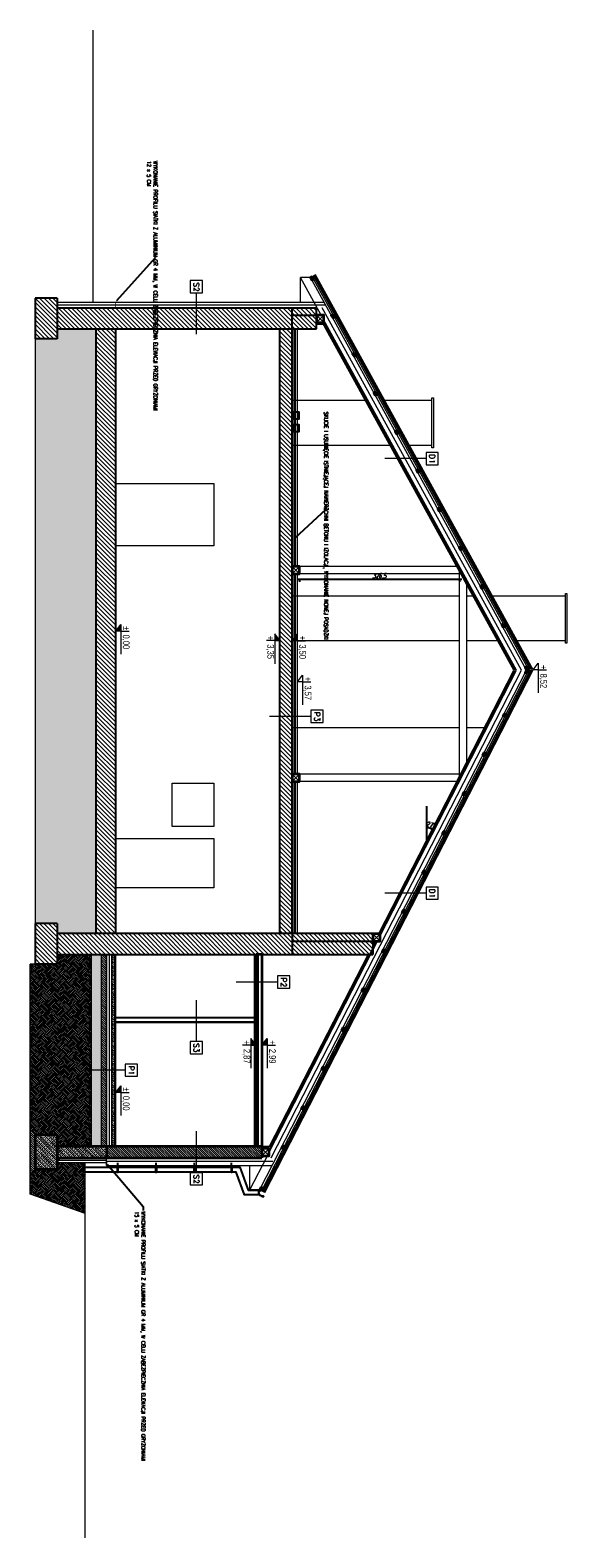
# Model space of a CAD drawing. Header units: millimetres. Extents: x -66901 to 936319, y -323998 to 488548.
# Tile 68 of 84: x 581509 to 592463, y 262238 to 292974. Entities that reach past the tile are written whole.
import ezdxf
from ezdxf import colors
from ezdxf.entities.mleader import LeaderData, LeaderLine
from ezdxf.enums import TextEntityAlignment as Align
from ezdxf.lldxf.tags import DXFTag
from ezdxf.math import Vec2, Vec3

# ---------------------------------------------------------------- set-up
doc = ezdxf.new("R2010")
doc.units = ezdxf.units.MM
doc.header["$LTSCALE"] = 5
doc.header["$MEASUREMENT"] = 0
doc.linetypes.add('ACAD_ISO03W100', pattern=[30, 12, -18])
doc.layers.add('000_HATCH', color=253, linetype='Continuous', lineweight=5, transparency=0.5)
for name, color, linetype, lineweight, true_color in [('A_DZIAŁOWA_PROJEKTOWANE', 7, 'Continuous', 18, 0x007cb0), ('A_HATCH', 7, 'Continuous', 5, 0x999999), ('A_IZOLEACJA TERMI_PROJEKTOWANA', 7, 'Continuous', 15, 0x6093ac), ('A_WIDOK 2PLAN', 7, 'Continuous', 9, 0x666666), ('A_ŚCIANY NOWOPROJEKTOWANE', 140, 'Continuous', 35, 0x00bfff)]:
    doc.layers.add(name, color=color, linetype=linetype, lineweight=lineweight, true_color=true_color)
for name, color, linetype, lineweight in [('A_HYDROIZOLACJA', 200, 'ACAD_ISO03W100', 9), ('A_KONST_ISTNIEJĄCE', 83, 'Continuous', 25), ('A_OPISY', 44, 'Continuous', 9), ('A_WIDOK', 141, 'Continuous', 13)]:
    doc.layers.add(name, color=color, linetype=linetype, lineweight=lineweight)
doc.layers.add('A_NIEWIDOCZNE  POMOCNICZE', color=252, linetype='ACAD_ISO03W100', lineweight=5, plot=False)
for name, color, linetype in [('A_RYNNY', 71, 'Continuous'), ('K-DREWNO', 15, 'Continuous'), ('k-kleszcze', 41, 'DASHED2'), ('K-WYMIARY', 254, 'Continuous')]:
    doc.layers.add(name, color=color, linetype=linetype)
doc.styles.add('APLUS', font='arial.ttf', dxfattribs={"width": 0.6})
doc.styles.get("Standard").update_dxf_attribs({"font": 'simplex.shx', "width": 0.8})
doc.styles.add('WYMIARY', font='romans.shx', dxfattribs={"width": 0.6, "oblique": 10})
doc.linetypes.add('BATTING', pattern='A,0.0001,-0.1,[134,ltypeshp.shx,S=0.1,R=0,X=-0.1,Y=0],-0.2,[134,ltypeshp.shx,S=0.1,R=180,X=0.1,Y=0],-0.1', length=0.4001)
tags = doc.linetypes.add('DASHED2', pattern=[0.375, 0.25, -0.125]).pattern_tags.tags
tags[6:7] = [DXFTag(74, 4), DXFTag(75, 0), DXFTag(340, '0'), DXFTag(46, 1.0), DXFTag(50, 0.0), DXFTag(44, 0.0), DXFTag(45, 0.0)]
tags[4:5] = [DXFTag(74, 4), DXFTag(75, 0), DXFTag(340, '0'), DXFTag(46, 1.0), DXFTag(50, 0.0), DXFTag(44, 0.0), DXFTag(45, 0.0)]
doc.dimstyles.new('CM50', dxfattribs={"dimscale": 50, "dimtxt": 2, "dimasz": 1, "dimexe": 1, "dimexo": 2, "dimgap": 0.5, "dimtad": 1, "dimlfac": 0.1, "dimrnd": 0.5, "dimdsep": 46, "dimtxsty": 'WYMIARY', "dimblk": 'ARCHTICK', "dimcen": 0, "dimdle": 1, "dimclrd": 253, "dimclre": 251, "dimclrt": 30, "dimaunit": 1, "dimadec": 0, "dimazin": 0, "dimtfac": 1, "dimtix": 1, "dimtmove": 0, "dimatfit": 3, "dimldrblk": 'ARCHTICK', "dimfxl": 1, "dimtvp": 0.4, "dimtolj": 1, "dimarcsym": 0})
pattern_1 = [(45, (-21142.6216, -17144.7403), (-4.490128, 4.490128), []), (45, (-21138.1314, -17144.7403), (-4.490128, 4.490128), [3.175, -1.5875])]
pattern_2 = [(45, (-21142.6216, -17144.7403), (-2.24506403, 2.24506403), [])]
pattern_3 = [(135, (-28199.596, -17144.74), (-21.552615, 0), [15.24, -15.24]), (135, (-28197.8, -17142.944), (-21.552615, 0), [15.24, -15.24]), (135, (-28196.004, -17141.148), (-21.552615, 0), [15.24, -15.24]), (135, (-28194.208, -17139.352), (-21.552615, 0), [15.24, -15.24]), (135, (-28192.412, -17137.556), (-21.552615, 0), [15.24, -15.24]), (135, (-28190.616, -17135.76), (-21.552615, 0), [15.24, -15.24]), (135, (-28188.82, -17133.964), (-21.552615, 0), [15.24, -15.24]), (45, (-28210.372, -17133.964), (21.552615, 0), [15.24, -15.24]), (45, (-28212.168, -17132.168), (21.552615, 0), [15.24, -15.24]), (45, (-28213.964, -17130.372), (21.552615, 0), [15.24, -15.24]), (45, (-28215.76, -17128.576), (21.552615, 0), [15.24, -15.24]), (45, (-28217.557, -17126.78), (21.552615, 0), [15.24, -15.24]), (45, (-28219.353, -17124.984), (21.552615, 0), [15.24, -15.24]), (45, (-28221.149, -17123.188), (21.552615, 0), [15.24, -15.24])]

# ---------------------------------------------------------------- blocks, each defined once
blk = doc.blocks.new('*U171')
blk.add_hatch(color=256).paths.add_polyline_path([(0, 0.153), (-0.198, 0.153), (0, 0)])
blk.add_line((0, 0.153), (0, 0.4))
blk.add_lwpolyline([(0, 0.153), (0, 0), (-0.198, 0.153), (0.685, 0.153)])
at = {"style": 'APLUS', "width": 0.8}
blk.add_attdef('%%P_0.00', text='', height=0.2, dxfattribs=at).set_placement((-0.146, 0.153), align=Align.BOTTOM_LEFT)
blk = doc.blocks.new('*U829')
blk.add_hatch(color=256).paths.add_polyline_path([(0, -0.153), (-0.198, -0.153), (0, 0)])
blk.add_line((0, -0.153), (0, -0.4))
blk.add_lwpolyline([(0, -0.153), (0, 0), (-0.198, -0.153), (0.685, -0.153)])
at = {"style": 'APLUS', "width": 0.8}
blk.add_attdef('%%P_0.00', text='', height=0.2, dxfattribs=at).set_placement((-0.146, -0.469), align=Align.BOTTOM_LEFT)
blk = doc.blocks.new('*U180')
blk.add_hatch(color=256).paths.add_polyline_path([(0, 0.153), (-0.198, 0.153), (0, 0)])
blk.add_line((0, 0.153), (0, 0.4))
blk.add_lwpolyline([(0, 0.153), (0, 0), (-0.198, 0.153), (0.685, 0.153)])
at = {"style": 'APLUS', "width": 0.8}
blk.add_attdef('%%P_0.00', text='', height=0.2, dxfattribs=at).set_placement((-0.146, 0.153), align=Align.BOTTOM_LEFT)
blk = doc.blocks.new('*U830')
blk.add_line((0, 0.153), (0, 0.4))
blk.add_lwpolyline([(0, 0.153), (0, 0), (-0.198, 0.153), (0.685, 0.153)])
at = {"style": 'APLUS', "width": 0.8}
blk.add_attdef('%%P_0.00', text='', height=0.2, dxfattribs=at).set_placement((-0.146, 0.153), align=Align.BOTTOM_LEFT)
blk = doc.blocks.new('_ArchTick')
at = {"color": 0, "linetype": 'ByBlock', "const_width": 0.15}
blk.add_lwpolyline([(-0.5, -0.5), (0.5, 0.5)], dxfattribs=at)
blk = doc.blocks.new('*D1064')
at = {"layer": 'Defpoints', "color": 0, "transparency": 16777216}
for p in [(591382, 279926), (589603, 277154), (589680, 276699), (589603, 276463), (588623, 274556)]:
    blk.add_point(p, dxfattribs=at)
at = {"layer": 'k-kleszcze', "color": 253, "lineweight": -2, "transparency": 16777216}
blk.add_arc((589603, 276463), 249, 62.8063, 90, dxfattribs=at)
at = {"layer": 'k-kleszcze', "color": 253, "lineweight": -2, "transparency": 16777216, "xscale": 50, "yscale": 50, "zscale": 50}
for p, rotation in [((589603, 276711), 180.0000000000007), ((589716, 276684), 332.806311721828)]:
    blk.add_blockref('_ArchTick', p, dxfattribs=dict(at, rotation=rotation))
at = {"layer": 'k-kleszcze', "color": 30, "transparency": 16777216, "insert": (589679, 276777), "char_height": 100, "attachment_point": 5, "rotation": 346.4032, "style": 'WYMIARY'}
blk.add_mtext('\\A1;27°', dxfattribs=at)
blk = doc.blocks.new('*D1066')
at = {"layer": 'Defpoints', "color": 0, "transparency": 16777216}
for p in [(587005, 281893), (590272, 281893), (587005, 281774)]:
    blk.add_point(p, dxfattribs=at)
at = {"layer": 'K-WYMIARY', "color": 253, "lineweight": -2, "transparency": 16777216}
blk.add_line((590322, 281774), (586955, 281774), dxfattribs=at)
at = {"layer": 'K-WYMIARY', "color": 251, "lineweight": -2, "transparency": 16777216}
for p, q in [((587005, 281793), (587005, 281724)), ((590272, 281793), (590272, 281724))]:
    blk.add_line(p, q, dxfattribs=at)
at = {"layer": 'K-WYMIARY', "color": 253, "lineweight": -2, "transparency": 16777216, "xscale": 50, "yscale": 50, "zscale": 50, "rotation": 180}
blk.add_blockref('_ArchTick', (587005, 281774), dxfattribs=at)
at = {"layer": 'K-WYMIARY', "color": 253, "lineweight": -2, "transparency": 16777216, "xscale": 50, "yscale": 50, "zscale": 50}
blk.add_blockref('_ArchTick', (590272, 281774), dxfattribs=at)
at = {"layer": 'K-WYMIARY', "color": 30, "transparency": 16777216, "insert": (588638, 281849), "char_height": 100, "attachment_point": 5, "style": 'WYMIARY'}
blk.add_mtext('\\A1;326.5', dxfattribs=at)
blk = doc.blocks.new('A$C1F11184A')
at = {"layer": '000_HATCH', "ltscale": 2}
h = blk.add_hatch(dxfattribs=at)
h.set_pattern_fill('ANSI33', color=256)
h.set_pattern_definition(pattern_1)
h.paths.add_polyline_path([(434, -318.4), (43, -318.4), (43, -323.4), (434, -323.4)])
h = blk.add_hatch(dxfattribs=at)
h.set_pattern_fill('ANSI31', color=256)
h.set_pattern_definition(pattern_2)
h.paths.add_polyline_path([(434, -345.4), (434, -335.4), (43, -335.4), (43, -345.4)])
h = blk.add_hatch(dxfattribs=at)
h.set_pattern_fill('AR-SAND', color=256, scale=0.3)
h.set_pattern_definition([(37.5, (-21142.622, -17144.74), (-0.4800094, 14.682397), [0, -11.5824, 0, -12.954, 0, -12.3825]), (7.5, (-21142.622, -17144.74), (13.485698, 21.504753), [0, -6.2484, 0, -10.4394, 0, -4.0005]), (327.5, (-21151.994, -17144.74), (23.729771, 0.0431155), [0, -3.81, 0, -13.716, 0, -17.907]), (317.5, (-21151.994, -17144.74), (22.906694, 6.68788), [0, -1.905, 0, -8.9916, 0, -10.287])])
h.paths.add_polyline_path([(-20, -480.9), (-20, -436), (0, -436), (0, -356.4), (-1232, -356.4), (-1232, -435.9), (-1212, -435.9), (-1212, -480.9)])
h = blk.add_hatch(dxfattribs=at)
h.set_pattern_fill('AR-CONC', color=256, scale=0.05)
h.set_pattern_definition([(50, (-21142.6216, -17144.74), (9.1092334, -0.7969543), [0.9525, -10.4775]), (355, (-21142.622, -17144.74), (-1.762171, 9.5528423), [0.762, -8.3820292]), (100.451445, (-21141.8625, -17144.807), (7.3470624, 8.7558876), [0.8095004, -8.9045122]), (46.1842, (-21142.622, -17142.2), (13.553952, -2.1021164), [1.42875, -15.71625]), (96.63556, (-21141.492, -17142.376), (11.870207, 12.371306), [1.214251, -13.3567804]), (351.18415, (-21142.622, -17142.2), (11.870207, 12.371306), [1.1429984, -12.5729866]), (21, (-21141.3516, -17142.835), (7.5807196, -5.11326), [0.9525, -10.4775]), (326, (-21141.352, -17142.835), (3.0901014, 9.2093983), [0.762, -8.382]), (71.451445, (-21140.72, -17143.261), (10.670821, 4.0961384), [0.8095004, -8.904497]), (37.5, (-21142.6216, -17144.7403), (0.15443016, 4.22775194), [0, -8.2804, 0, -8.509, 0, -8.41375]), (7.5, (-21142.6216, -17144.7403), (3.3409831, 5.00902874), [0, -4.8514, 0, -8.0899, 0, -3.20675]), (327.5, (-21145.4537, -17144.7403), (6.77952976, -0.2864372), [0, -3.175, 0, -9.906, 0, -13.1445]), (317.5, (-21146.7237, -17144.7403), (7.4064591, 1.2713246), [0, -4.1275, 0, -6.5786, 0, -9.3345])])
h.paths.add_polyline_path([(43, -345.4), (43, -365.4), (434, -365.4), (434, -345.4)])
h = blk.add_hatch(dxfattribs=at)
h.set_pattern_fill('AR-PARQ1', color=256, scale=0.05, angle=45)
h.set_pattern_definition(pattern_3)
h.paths.add_polyline_path([(43, -365.4), (43, -436), (63, -436), (63, -491), (400.5, -491), (410.5, -481), (410.5, -436), (434, -436), (434, -365.4)])
h = blk.add_hatch(dxfattribs=at)
h.set_pattern_fill('AR-PARQ1', color=256, scale=0.05, angle=45)
h.set_pattern_definition(pattern_3)
h.paths.add_polyline_path([(570.9, -378.4), (468, -378.4), (468, -435), (481.5, -435), (481.5, -435.5), (481.5, -436), (481.5, -481), (491.5, -491), (531.5, -491)])
at = {"layer": 'A_DZIAŁOWA_PROJEKTOWANE', "ltscale": 2}
h = blk.add_hatch(dxfattribs=at)
h.set_pattern_fill('ANSI31', color=256)
h.set_pattern_definition(pattern_2)
h.paths.add_polyline_path([(434, -334.4), (458, -334.4), (458, -17.9), (434, -17.9)])
h = blk.add_hatch(dxfattribs=at)
h.set_pattern_fill('ANSI33', color=256)
h.set_pattern_definition(pattern_1)
h.paths.add_polyline_path([(458, -335.4), (434, -335.4), (434, -436), (458, -436)])
h.paths.add_polyline_path([(410.5, -436), (410.5, -481), (481.5, -481), (481.5, -436)])
h = blk.add_hatch(dxfattribs=at)
h.set_pattern_fill('ANSI31', color=256)
h.set_pattern_definition(pattern_2)
h.paths.add_polyline_path([(481.5, -481), (410.5, -481), (400.5, -491), (491.5, -491)])
at = {"layer": 'A_HATCH'}
h = blk.add_hatch(dxfattribs=at)
h.set_pattern_fill('ANSI31', color=256, scale=2)
h.set_pattern_definition([(45, (-21142.6216, -17144.7403), (-4.490128, 4.490128), [])])
h.paths.add_polyline_path([(43, 43.6), (0, 43.6), (0, -436), (43, -436)])
h.paths.add_polyline_path([(63, -436), (-20, -436), (-20, -481), (63, -481)])
h.paths.add_polyline_path([(0, -316.4), (-1232, -316.4), (-1232, -356.4), (0, -356.4)])
h.paths.add_polyline_path([(-1212, -435.9), (-1295, -435.9), (-1295, -480.9), (-1212, -480.9)])
h.paths.add_polyline_path([(-1232, 43.6), (-1275, 43.6), (-1275, -435.9), (-1232, -435.9)])
h.paths.add_polyline_path([(0, 43.6), (-1232, 43.6), (-1232, 18.6), (0, 18.6)])
h.paths.add_polyline_path([(-1232, 93.6), (-1260, 93.6), (-1260, 43.6), (-1232, 43.6)])
h.paths.add_polyline_path([(-1260, 93.6), (-1275, 93.6), (-1275, 43.6), (-1260, 43.6)])
h.paths.add_polyline_path([(43, 204.2), (34.5, 208.6), (16, 208.6), (16, 43.6), (43, 43.6)])
h.paths.add_polyline_path([(16, 208.6), (0, 208.6), (0, 43.6), (16, 43.6)])
at = {"layer": '000_HATCH', "linetype": 'BATTING', "ltscale": 6}
for p, q in [((-1232, 47.1), (-748.1, 47.1)), ((-733.1, 47.1), (-324.4, 47.1)), ((-309.4, 47.1), (0, 47.1)), ((43, -27.4), (434.5, -27.4))]:
    blk.add_line(p, q, dxfattribs=at)
at = {"layer": '000_HATCH', "ltscale": 2}
for p, q in [((43, -17.9), (43, -17.9)), ((570.9, -378.4), (531.5, -491)), ((-1212, -480.9), (-20, -480.9)), ((531.5, -491), (63, -491))]:
    blk.add_line(p, q, dxfattribs=at)
at = {"layer": '000_HATCH', "linetype": 'BATTING', "ltscale": 12}
blk.add_line((43, -329.4), (434, -329.4), dxfattribs=at)
at = {"layer": '000_HATCH', "ltscale": 2, "const_width": 1.5}
for points in [[(-1275, -316.4), (-1287, -316.4), (-1287, -308.9)], [(458, -335.4), (473.2, -335.4), (473.2, -327.9)]]:
    blk.add_lwpolyline(points, dxfattribs=at)
at = {"layer": 'A_DZIAŁOWA_PROJEKTOWANE', "ltscale": 2}
for p, q in [((171, -316.4), (171, -29.8)), ((172.5, -316.4), (172.5, -29.8)), ((180, -316.4), (180, -29.8)), ((181.5, -316.4), (181.5, -29.8)), ((458, -335.4), (459, -335.4))]:
    blk.add_line(p, q, dxfattribs=at)
at = {"layer": 'A_HYDROIZOLACJA', "ltscale": 0.2, "const_width": 1}
for points in [[(-1232, 50.1), (-748.1, 50.1)], [(-1232, 44.1), (0, 44.1)], [(-733.1, 50.1), (-324.4, 50.1)], [(-309.4, 50.1), (0, 50.1)], [(43, -30.4), (434.5, -30.4)], [(43, -323.9), (434, -323.9)], [(43, -334.9), (458, -334.9)], [(458.5, -435), (458.5, -315.4)], [(481.5, -435.5), (410.5, -435.5)]]:
    blk.add_lwpolyline(points, dxfattribs=at)
at = {"layer": 'A_IZOLEACJA TERMI_PROJEKTOWANA', "ltscale": 18}
for p, q in [((-1287, -435.9), (-1287, 108.6)), ((-1241, 108.8), (-1241, 93.6))]:
    blk.add_line(p, q, dxfattribs=at)
at = {"layer": 'A_IZOLEACJA TERMI_PROJEKTOWANA', "linetype": 'BATTING', "ltscale": 14}
blk.add_line((-1281, -435.9), (-1281, 111.9), dxfattribs=at)
at = {"layer": 'A_IZOLEACJA TERMI_PROJEKTOWANA', "linetype": 'BATTING', "ltscale": 5}
for p, q in [((-1243, 107.7), (-1243, 93.6)), ((436.5, -2.9), (436.5, -17.9))]:
    blk.add_line(p, q, dxfattribs=at)
at = {"layer": 'A_IZOLEACJA TERMI_PROJEKTOWANA', "linetype": 'BATTING', "ltscale": 18}
blk.add_line((465.5, 4.6), (465.5, -335.4), dxfattribs=at)
at = {"layer": 'A_IZOLEACJA TERMI_PROJEKTOWANA', "ltscale": 2}
for p, q in [((473, -335.4), (473, 3.5)), ((434.5, -1.4), (434.5, -17.9)), ((473, -335.4), (459, -335.4)), ((466, -335.4), (459, -335.4)), ((465.5, -335.4), (473, -335.4)), ((468, -335.4), (468, -435)), ((459, -429.5), (464.2, -435))]:
    blk.add_line(p, q, dxfattribs=at)
at = {"layer": 'A_IZOLEACJA TERMI_PROJEKTOWANA', "linetype": 'BATTING', "ltscale": 12}
blk.add_line((463, -335.4), (463, -435), dxfattribs=at)
at = {"layer": 'A_IZOLEACJA TERMI_PROJEKTOWANA', "linetype": 'BATTING', "ltscale": 22}
blk.add_lwpolyline([(458, 1.1), (-536.6, 512.1), (-1275, 104.9)], dxfattribs=at)
at = {"layer": 'A_IZOLEACJA TERMI_PROJEKTOWANA', "linetype": 'BATTING', "ltscale": 5}
for points in [[(-536.5, 499.7), (-1245.6, 108.6)], [(1, 223.5), (-536.5, 499.7)], [(438.5, -1.3), (16, 215.8)]]:
    blk.add_lwpolyline(points, dxfattribs=at)
at = {"layer": 'A_IZOLEACJA TERMI_PROJEKTOWANA', "ltscale": 18}
blk.add_lwpolyline([(-532.2, 499.7), (-534.3, 498.6)], dxfattribs=at)
at = {"layer": 'A_KONST_ISTNIEJĄCE', "ltscale": 2}
for p, q in [((0, 43.6), (0, 208.6)), ((0, 208.6), (16, 208.6)), ((16, 43.6), (16, 208.6)), ((16, 208.6), (43, 208.6)), ((43, 43.6), (43, 208.6)), ((-1275, 43.6), (-1275, 93.6)), ((-1260, 93.6), (-1275, 93.6)), ((-1260, 43.6), (-1260, 93.6)), ((-1232, 93.6), (-1260, 93.6)), ((-1232, 43.6), (-1232, 93.6)), ((-1232, 43.6), (-1275, 43.6)), ((-1275, -435.9), (-1275, 43.6)), ((-1232, -435.9), (-1232, 43.6)), ((0, 43.6), (-1232, 43.6)), ((0, -436), (0, 43.6)), ((0, 43.6), (43, 43.6)), ((43, -436), (43, 43.6)), ((0, 18.6), (-1232, 18.6)), ((0, -316.4), (-1232, -316.4)), ((0, -356.4), (-1232, -356.4)), ((-1295, -435.9), (-1212, -435.9)), ((-1295, -435.9), (-1295, -480.9)), ((-1212, -435.9), (-1212, -480.9)), ((-20, -436), (63, -436)), ((-20, -436), (-20, -481)), ((63, -436), (63, -481)), ((-1295, -480.9), (-1212, -480.9)), ((-20, -481), (63, -481))]:
    blk.add_line(p, q, dxfattribs=at)
blk.add_lwpolyline([(438.5, -17.9), (453.5, -17.9), (453.5, -2.9), (438.5, -2.9)], close=True, dxfattribs=at)
at = {"layer": 'A_NIEWIDOCZNE  POMOCNICZE', "ltscale": 2}
blk.add_line((63, -481), (63, -491), dxfattribs=at)
at = {"layer": 'A_OPISY'}
for p, q in [((-967.7, 317), (-967.7, 232.6)), ((-81.9, 317), (-81.9, 232.6)), ((-442.2, 82), (-442.2, -2.4)), ((99.4, 13.9), (99.4, -70.6)), ((-1221.1, -151.6), (-1305.6, -151.6)), ((220.5, -151.6), (136.1, -151.6)), ((488, -151.6), (403.6, -151.6)), ((279, -296.9), (279, -381.4))]:
    blk.add_line(p, q, dxfattribs=at)
for points in [[(-980.2, 317), (-955.2, 317), (-955.2, 342), (-980.2, 342)], [(-94.4, 317), (-69.4, 317), (-69.4, 342), (-94.4, 342)], [(-454.7, 82), (-429.7, 82), (-429.7, 107), (-454.7, 107)], [(86.9, 13.9), (111.9, 13.9), (111.9, 38.9), (86.9, 38.9)], [(-1330.6, -164.1), (-1305.6, -164.1), (-1305.6, -139.1), (-1330.6, -139.1)], [(220.5, -164.1), (245.5, -164.1), (245.5, -139.1), (220.5, -139.1)], [(488, -164.1), (513, -164.1), (513, -139.1), (488, -139.1)], [(266.5, -296.9), (291.5, -296.9), (291.5, -271.9), (266.5, -271.9)]]:
    blk.add_lwpolyline(points, close=True, dxfattribs=at)
at = {"layer": 'A_RYNNY'}
for p, q in [((476.6, -79.9), (467.6, -79.9)), ((476.6, -155.6), (467.6, -155.6)), ((476.6, -233.8), (467.6, -233.8)), ((476.6, -312.2), (467.6, -312.2))]:
    blk.add_line(p, q, dxfattribs=at)
for points in [[(476.6, -378.4), (476.6, -63.1), (523.3, -46.2), (523.3, -22.4)], [(533.3, -22.4), (533.3, -53.7), (486.6, -70.7), (486.6, -378.4)], [(523, -22.2), (524.5, -23.5), (526.3, -24.3), (528.3, -24.6), (530.2, -24.3), (532, -23.5), (533.6, -22.2), (534.8, -20.5), (535.5, -18.6), (535.8, -16.5), (536.5, -16.2), (536.7, -16.1), (536.9, -15.9), (536.9, -15.7), (536.9, -15.4), (536.9, -15.2), (536.7, -15), (536.5, -14.8), (536.3, -14.8), (536, -14.9), (535.8, -15), (535.7, -15.2), (535.6, -15.5), (535.7, -15.5), (535.7, -15.2), (535.9, -15), (536.1, -14.9), (536.3, -14.9), (536.5, -14.9), (536.7, -15), (536.8, -15.2), (536.9, -15.4), (536.9, -15.6), (536.8, -15.9), (536.7, -16.1), (536.5, -16.2), (535.7, -16.4), (535.5, -18.6), (534.7, -20.5), (533.5, -22.2), (532, -23.5), (530.2, -24.3), (528.3, -24.5), (526.3, -24.3), (524.5, -23.5), (523, -22.2)]]:
    blk.add_lwpolyline(points, dxfattribs=at)
for points in [[(486.6, -78.7), (476.6, -78.7), (476.6, -81), (486.6, -81)], [(486.6, -154.5), (476.6, -154.5), (476.6, -156.8), (486.6, -156.8)], [(486.6, -232.7), (476.6, -232.7), (476.6, -235), (486.6, -235)], [(486.6, -311), (476.6, -311), (476.6, -313.3), (486.6, -313.3)]]:
    blk.add_lwpolyline(points, close=True, dxfattribs=at)
at = {"layer": 'A_WIDOK', "ltscale": 2}
for p, q in [((-544, 522.9), (-536.8, 522.3)), ((-538.7, 525.8), (-542.1, 519.4)), ((-529.6, 523.2), (-536.8, 522.3)), ((-535, 525.9), (-531.5, 519.6)), ((-631.1, 474.9), (-623.9, 474.3)), ((-625.8, 477.8), (-629.2, 471.4)), ((-441.2, 477.7), (-448.3, 476.9)), ((-446.5, 480.4), (-443, 474.1)), ((-709.9, 431.4), (-702.7, 430.8)), ((-704.6, 434.3), (-708, 427.9)), ((-361.1, 436.6), (-368.3, 435.7)), ((-366.4, 439.3), (-362.9, 433)), ((-338.6, 400.3), (-720.9, 400.3)), ((-788.7, 388), (-781.5, 387.4)), ((-783.5, 390.9), (-786.8, 384.5)), ((-309.4, 385.3), (-748.1, 385.3)), ((-748.1, 385.3), (-748.1, 43.6)), ((-733.1, 385.3), (-733.1, 43.6)), ((-324.4, 385.3), (-324.4, 43.6)), ((-309.4, 385.3), (-309.4, 43.6)), ((-281, 395.4), (-288.2, 394.6)), ((-286.4, 398.2), (-282.9, 391.9)), ((-867.5, 344.5), (-860.3, 343.9)), ((-862.3, 347.4), (-865.6, 341)), ((-201, 354.3), (-208.2, 353.5)), ((-206.3, 357), (-202.8, 350.7)), ((-120.9, 313.2), (-128.1, 312.4)), ((-126.3, 315.9), (-122.8, 309.6)), ((-946.3, 301), (-939.1, 300.4)), ((-941.1, 303.9), (-944.4, 297.5)), ((-1025.1, 257.6), (-1018, 257)), ((-1019.9, 260.5), (-1023.2, 254.1)), ((-40.9, 272), (-48.1, 271.2)), ((-46.2, 274.8), (-42.7, 268.5)), ((-1098.7, 217), (-1102, 210.6)), ((1, 223.6), (16, 208.6)), ((16, 223.6), (1, 208.6)), ((39.2, 230.9), (32, 230.1)), ((33.8, 233.7), (37.3, 227.4)), ((-1104, 214.1), (-1096.8, 213.5)), ((119.2, 189.8), (112, 189)), ((113.9, 192.5), (117.4, 186.2)), ((-1182.8, 170.7), (-1175.6, 170.1)), ((-1177.5, 173.6), (-1180.8, 167.2)), ((-1261.6, 127.2), (-1254.4, 126.6)), ((-1256.3, 130.1), (-1259.6, 123.7)), ((199.3, 148.6), (192.1, 147.8)), ((193.9, 151.4), (197.4, 145.1)), ((-1260, 108.6), (-1245, 93.6)), ((-1245, 108.6), (-1260, 93.6)), ((279.3, 107.5), (272.1, 106.7)), ((274, 110.3), (277.5, 104)), ((-1342.6, 91.1), (-1337, 81)), ((-1338.9, 84.5), (-1331.7, 83.9)), ((-1333.7, 87.4), (-1337, 81)), ((-1337, 81), (-1337, 60.5)), ((359.4, 66.4), (352.2, 65.6)), ((354, 69.1), (357.5, 62.8)), ((-1287, 60.5), (-1337, 60.5)), ((-748.1, 54.6), (-1232, 54.6)), ((-748.1, 50.6), (-1232, 50.6)), ((-748.1, 49.6), (-1232, 49.6)), ((0, 44.6), (-1232, 44.6)), ((0, 43.6), (-1232, 43.6)), ((-748.1, 58.6), (-733.1, 43.6)), ((-733.1, 58.6), (-748.1, 43.6)), ((-324.4, 54.6), (-733.1, 54.6)), ((-324.4, 50.6), (-733.1, 50.6)), ((-324.4, 49.6), (-733.1, 49.6)), ((-324.4, 58.6), (-309.4, 43.6)), ((-309.4, 58.6), (-324.4, 43.6)), ((0, 54.6), (-309.4, 54.6)), ((0, 50.6), (-309.4, 50.6)), ((0, 49.6), (-309.4, 49.6)), ((439.4, 25.3), (432.3, 24.4)), ((434.1, 28), (437.6, 21.7)), ((438.5, -2.9), (438.5, 1)), ((434.5, -24.9), (43, -24.9)), ((438.5, -2.9), (453.5, -17.9)), ((453.5, -2.9), (438.5, -17.9)), ((524.8, -18.6), (517.7, -19.4)), ((519.5, -15.9), (523, -22.2)), ((528.3, -12), (523, -22.2)), ((523, -22.2), (523, -42.4)), ((434.5, -30.9), (43, -30.9)), ((434.5, -32.9), (43, -32.9)), ((523, -42.4), (473, -42.4)), ((434, -316.4), (43, -316.4)), ((434, -318.4), (43, -318.4)), ((434, -323.4), (43, -323.4)), ((434, -324.4), (43, -324.4)), ((43, -324.4), (43, -334.4)), ((458, -334.4), (43, -334.4)), ((434, -335.4), (43, -335.4)), ((459, -315.4), (458, -315.4)), ((459, -435), (459, -315.4)), ((-1287, -362.4), (-1841.2, -362.4)), ((434, -345.4), (43, -345.4)), ((434, -365.4), (43, -365.4)), ((1232.4, -378.4), (468, -378.4)), ((410.5, -436), (410.5, -435)), ((410.5, -435), (481.5, -435)), ((481.5, -435), (481.5, -436)), ((400.5, -491), (410.5, -481)), ((400.5, -491), (491.5, -491)), ((491.5, -491), (481.5, -481))]:
    blk.add_line(p, q, dxfattribs=at)
for points in [[(528.3, -12), (-537, 535.4), (-1342.6, 91.1)], [(527.3, -13.7), (-537, 533.1), (-1341.6, 89.3)], [(526.2, -16), (-536.9, 530.3), (-1340.4, 87.2)], [(523, -17.7), (-536.9, 526.9), (-1338.9, 84.5)], [(521.2, -21.2), (-536.8, 522.3), (-1337, 81)], [(5.3, 223.6), (-536.5, 501.9), (-1249.8, 108.6)], [(1, 221.3), (-536.4, 497.4), (-1245, 106.6)], [(0.5, 220.4), (-536.4, 496.3), (-1244.5, 105.8)], [(446, -2.9), (16, 218.1)], [(23.5, 208.6), (15.5, 212.7)], [(25.7, 208.6), (16, 213.6)], [(434.5, -1.4), (43, 199.7)], [(434, -2.3), (43, 198.6)], [(-1260, 102.9), (-1337, 60.5)], [(523, -42.4), (453.5, -6.7)]]:
    blk.add_lwpolyline(points, dxfattribs=at)
for points in [[(-917, -116.4), (-790, -116.4), (-790, -316.4), (-917, -316.4)], [(-306, -116.4), (-218, -116.4), (-218, -201.4), (-306, -201.4)], [(-193, -116.4), (-93, -116.4), (-93, -316.4), (-193, -316.4)]]:
    blk.add_lwpolyline(points, close=True, dxfattribs=at)
at = {"layer": 'A_WIDOK 2PLAN', "ltscale": 2}
for p, q in [((-687.5, 601.4), (-687.5, 448.4)), ((-596.5, 601.4), (-687.5, 601.4)), ((-596.5, 601.4), (-596.5, 498.5)), ((-596.5, 468.9), (-596.5, 400.3)), ((-419.5, 400.3), (-419.5, 441.8)), ((-687.5, 418.7), (-687.5, 400.3)), ((-687.5, 385.3), (-687.5, 43.6)), ((-596.5, 385.3), (-596.5, 43.6)), ((-419.5, 43.6), (-419.5, 385.3)), ((-1086.5, 329.1), (-1086.5, 228.3)), ((-994.5, 329.1), (-1086.5, 329.1)), ((-995.5, 329.1), (-1086.5, 329.1)), ((-994.5, 329.1), (-994.5, 279.1)), ((-994.5, 249.4), (-994.5, 43.6)), ((-1086.5, 198.6), (-1086.5, 43.6))]:
    blk.add_line(p, q, dxfattribs=at)
for points in [[(-692.5, 604.4), (-591.5, 604.4), (-591.5, 601.4), (-692.5, 601.4)], [(-1091.5, 332.1), (-989.5, 332.1), (-989.5, 329.1), (-1091.5, 329.1)]]:
    blk.add_lwpolyline(points, close=True, dxfattribs=at)
at = {"layer": 'A_ŚCIANY NOWOPROJEKTOWANE', "ltscale": 2}
for p, q in [((43, -17.9), (434, -17.9)), ((43, -17.9), (43, -29.9)), ((43, -29.9), (434, -29.9)), ((434, -436), (434, -17.9)), ((434, -17.9), (458, -17.9)), ((458, -436), (458, -17.9)), ((434, -335.4), (458, -335.4)), ((410.5, -436), (481.5, -436)), ((410.5, -436), (410.5, -481)), ((481.5, -436), (481.5, -481)), ((410.5, -481), (481.5, -481))]:
    blk.add_line(p, q, dxfattribs=at)
for points in [[(-544, 522.9), (-542.1, 519.4), (-536.8, 522.3), (-538.7, 525.8)], [(-529.6, 523.2), (-531.5, 519.6), (-536.8, 522.3), (-535, 525.9)], [(-631.1, 474.9), (-629.2, 471.4), (-623.9, 474.3), (-625.8, 477.8)], [(-441.2, 477.7), (-443, 474.1), (-448.3, 476.9), (-446.5, 480.4)], [(-709.9, 431.4), (-708, 427.9), (-702.7, 430.8), (-704.6, 434.3)], [(-361.1, 436.6), (-362.9, 433), (-368.3, 435.7), (-366.4, 439.3)], [(-788.7, 388), (-786.8, 384.5), (-781.5, 387.4), (-783.5, 390.9)], [(-281, 395.4), (-282.9, 391.9), (-288.2, 394.6), (-286.4, 398.2)], [(-867.5, 344.5), (-865.6, 341), (-860.3, 343.9), (-862.3, 347.4)], [(-201, 354.3), (-202.8, 350.7), (-208.2, 353.5), (-206.3, 357)], [(-120.9, 313.2), (-122.8, 309.6), (-128.1, 312.4), (-126.3, 315.9)], [(-946.3, 301), (-944.4, 297.5), (-939.1, 300.4), (-941.1, 303.9)], [(-1025.1, 257.6), (-1023.2, 254.1), (-1018, 257), (-1019.9, 260.5)], [(-40.9, 272), (-42.7, 268.5), (-48.1, 271.2), (-46.2, 274.8)], [(-1104, 214.1), (-1102, 210.6), (-1096.8, 213.5), (-1098.7, 217)], [(1, 208.6), (16, 208.6), (16, 223.6), (1, 223.6)], [(39.2, 230.9), (37.3, 227.4), (32, 230.1), (33.8, 233.7)], [(119.2, 189.8), (117.4, 186.2), (112, 189), (113.9, 192.5)], [(-1182.8, 170.7), (-1180.8, 167.2), (-1175.6, 170.1), (-1177.5, 173.6)], [(-1261.6, 127.2), (-1259.6, 123.7), (-1254.4, 126.6), (-1256.3, 130.1)], [(199.3, 148.6), (197.4, 145.1), (192.1, 147.8), (193.9, 151.4)], [(-1260, 93.6), (-1245, 93.6), (-1245, 108.6), (-1260, 108.6)], [(279.3, 107.5), (277.5, 104), (272.1, 106.7), (274, 110.3)], [(-1338.9, 84.5), (-1337, 81), (-1331.7, 83.9), (-1333.7, 87.4)], [(359.4, 66.4), (357.5, 62.8), (352.2, 65.6), (354, 69.1)], [(-748.1, 43.6), (-733.1, 43.6), (-733.1, 58.6), (-748.1, 58.6)], [(-324.4, 43.6), (-309.4, 43.6), (-309.4, 58.6), (-324.4, 58.6)], [(439.4, 25.3), (437.6, 21.7), (432.3, 24.4), (434.1, 28)], [(438.5, -17.9), (453.5, -17.9), (453.5, -2.9), (438.5, -2.9)], [(524.8, -18.6), (523, -22.2), (517.7, -19.4), (519.5, -15.9)]]:
    blk.add_lwpolyline(points, close=True, dxfattribs=at)
at = {"layer": 'A_OPISY', "transparency": 33554687, "xscale": 68.67492864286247, "yscale": 68.67492864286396, "zscale": 68.67492864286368, "rotation": 1.435389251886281e-05}
for name, p, values in [('*U830', (-537, 535.4), {'%%P_0.00': '+  8,52'}), ('*U180', (-596.5, 43.6), {'%%P_0.00': '+  3,50'}), ('*U830', (-512.8, 54.6), {'%%P_0.00': '+  3,57'}), ('*U180', (228.1, -17.9), {'%%P_0.00': '+  2,99'}), ('*U171', (-616, -316.4), {'%%P_0.00': '%%p  0,00'}), ('*U171', (324.5, -316.4), {'%%P_0.00': '%%p  0,00'})]:
    blk.add_blockref(name, p, dxfattribs=at).add_auto_attribs(values)
at = {"layer": 'A_OPISY', "transparency": 33554687}
ref = blk.add_blockref('*U829', (-596.7, 18.6), dxfattribs=dict(at, xscale=68.67492864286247, yscale=68.67492864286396, zscale=68.67492864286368, rotation=1.435389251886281e-05))
ref.add_attrib('%%P_0.00', '+  3,35', dxfattribs={"layer": '0', "height": 13.73, "rotation": 0, "style": 'APLUS', "width": 0.8}).set_placement((-606.7, -11.1), align=Align.BOTTOM_LEFT)
ref = blk.add_blockref('*U829', (228.1, -29.9), dxfattribs=dict(at, xscale=68.67492864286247, yscale=68.67492864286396, zscale=68.67492864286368, rotation=1.435389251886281e-05))
ref.add_attrib('%%P_0.00', '+  2,87', dxfattribs={"layer": '0', "height": 13.73, "rotation": 0, "style": 'APLUS', "width": 0.8}).set_placement((218.1, -59.6), align=Align.BOTTOM_LEFT)
at = {"layer": 'A_OPISY'}
for s, p in [('D1', (-976.5, 324.1)), ('D1', (-90.8, 324.1)), ('P3', (-451.1, 89.1)), ('P2', (90.5, 20.9)), ('S2', (-1326.9, -157.1)), ('S3', (224.2, -157.1)), ('S2', (491.7, -157.1)), ('P1', (270.2, -289.8))]:
    blk.add_text(s, height=11, dxfattribs=at).set_placement(p)
at = {"layer": 'A_DZIAŁOWA_PROJEKTOWANE', "ltscale": 2}
ml = blk.add_multileader_mtext('Standard', dxfattribs=at)
ml.set_content('SKUCIE I USUNIĘCIE ISTNIEJĄCEJ NAWIERZCHNI BETONU I IZOLACJI, WYKONANIE NOWEJ POSADZKI', color=256)
ml.set_leader_properties()
ml.build(insert=Vec2(0, 0))
ctx = ml.context
ctx.base_point, ctx.char_height, ctx.plane_origin = Vec3(-1039.8, 112.9), 8, Vec3(-690.9, 222.8)
notes = []
notes.append((ctx, [(0, (1, 1, 0), (-865, 112.9), (-1, 0), 8, [(0, [(-803.7, 47.1)], 0, [])])]))
ctx.mtext.insert, ctx.mtext.width, ctx.mtext.flow_direction = Vec3(-1063.2, 117), 197.625, 5
ml = blk.add_multileader_mtext('Standard', dxfattribs=at)
ml.set_content('WYKONANIE PROFILU SIATKI Z ALUMINIUM GR 4 MM, W CELU ZABEZPIECZNIA ELEWACJI PRZED GRYZONIAMI\\P12 x 5 CM', color=256)
ml.set_leader_properties()
ml.build(insert=Vec2(0, 0))
ctx = ml.context
ctx.base_point, ctx.char_height, ctx.plane_origin = Vec3(-1548.8, -235.1), 8, Vec3(-1189, -168.1)
notes.append((ctx, [(0, (1, 1, 0), (-1377.7, -235.1), (-1, 0), 8, [(0, [(-1287, -316.4)], 0, [])])]))
ctx.mtext.insert, ctx.mtext.width, ctx.mtext.flow_direction = Vec3(-1574.4, -231), 197.625, 5
ml = blk.add_multileader_mtext('Standard', dxfattribs=at)
ml.set_content('WYKONANIE PROFILU SIATKI Z ALUMINIUM GR 4 MM, W CELU ZABEZPIECZNIA ELEWACJI PRZED GRYZONIAMI\\P15 x 5 CM', color=256)
ml.set_leader_properties()
ml.build(insert=Vec2(0, 0))
ctx = ml.context
ctx.base_point, ctx.char_height, ctx.plane_origin = Vec3(565, -260), 8, Vec3(952.4, -236.6)
notes.append((ctx, [(1, (1, 1, 0), (557, -260), (1, 0), 8, [(0, [(468, -335.4)], 0, [])])]))
ctx.mtext.insert, ctx.mtext.width, ctx.mtext.flow_direction = Vec3(567, -255.9), 197.625, 5
for ctx, leaders in notes:
    for number, flags, end, landing, length, lines in leaders:
        leader = LeaderData()
        leader.index, (leader.has_last_leader_line, leader.has_dogleg_vector, leader.attachment_direction) = number, flags
        leader.last_leader_point, leader.dogleg_vector, leader.dogleg_length = Vec3(end), Vec3(landing), length
        for number, points, colour, breaks in lines:
            line = LeaderLine()
            line.index, line.vertices, line.color, line.breaks = number, Vec3.list(points), colors.encode_raw_color(colour), breaks
            leader.lines.append(line)
        ctx.leaders.append(leader)

msp = doc.modelspace()

# ---------------------------------------------------------------- linework, layer by layer
at = {"layer": 'k-kleszcze'}
msp.add_line((589602.549, 276462.566), (589602.549, 277154.5), dxfattribs=at)
for points in [[(586860.051, 284789.908), (587000.051, 284789.908), (587000.051, 284929.908), (586860.051, 284929.908)], [(586861.5, 285046.848), (587001.5, 285046.848), (587001.5, 285186.848), (586861.5, 285186.848)]]:
    msp.add_lwpolyline(points, close=True, dxfattribs=at)

# ---------------------------------------------------------------- block references
at = {"layer": 'K-DREWNO', "xscale": 10, "yscale": 10, "zscale": 10, "rotation": 270}
msp.add_blockref('A$C1F11184A', (586419.243, 274561.848), dxfattribs=at)

# ---------------------------------------------------------------- dimensions: what is measured, and where the dimension line sits
at = {"layer": 'k-kleszcze'}
dim = msp.add_angular_dim_2l(base=(589679.905, 276698.832), line1=((589602.549, 276462.566), (589602.549, 277154.5)), line2=((588623.187, 274556.418), (591382.038, 279926.017)), dimstyle='CM50', override={"dimtmove": 1}, dxfattribs=at)
dim.commit()
dim.dimension.update_dxf_attribs({"geometry": '*D1064', "text_midpoint": (589678.625, 276777.104)})
at = {"layer": 'K-WYMIARY'}
dim = msp.add_linear_dim(base=(587005.051, 281774), p1=(590271.754, 281892.785), p2=(587005.051, 281892.785), dimstyle='CM50', override={"dimtmove": 1}, dxfattribs=at)
dim.commit()
dim.dimension.update_dxf_attribs({"geometry": '*D1066', "text_midpoint": (588638.402, 281849)})

doc.saveas('drawing.dxf')
